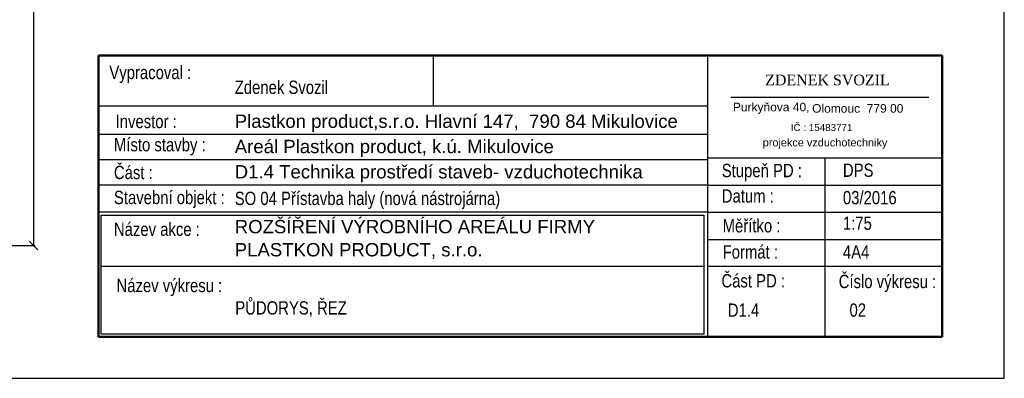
# Model space of a CAD drawing. Header units: millimetres. Extents: x 6491141 to 6692158, y 1846388 to 1929513.
# Tile 243 of 245: x 6681056 to 6692158, y 1894634 to 1898676. Entities that reach past the tile are written whole.
import ezdxf

# ---------------------------------------------------------------- set-up
doc = ezdxf.new("R2010")
doc.units = ezdxf.units.MM
doc.layers.add('Koty VzT', color=7, linetype='Continuous', lineweight=15)
doc.layers.add('Popisky', color=7, linetype='Continuous')
doc.styles.add('ARIEL', font='arial.ttf')
doc.styles.add('romans', font='arial.ttf', dxfattribs={"width": 0.8, "height": 140})
doc.styles.add('TIMESCE', font='times.ttf')
doc.dimstyles.new('koty50', dxfattribs={"dimtxt": 100, "dimasz": 100, "dimexe": 20, "dimexo": 100, "dimgap": 50, "dimtad": 3, "dimdec": 0, "dimtxsty": 'romans', "dimblk": 'OBLIQUE', "dimcen": -3, "dimclrd": 7, "dimclre": 7, "dimclrt": 7, "dimadec": 0, "dimazin": 0, "dimtfac": 1, "dimtdec": 0, "dimtmove": 0, "dimatfit": 3, "dimldrblk": 'OPEN30', "dimfxl": 1, "dimarcsym": 0})

# ---------------------------------------------------------------- blocks, each defined once
blk = doc.blocks.new('_Oblique')
at = {"color": 0, "lineweight": -2}
blk.add_line((-0.5, -0.5), (0.5, 0.5), dxfattribs=at)
blk = doc.blocks.new('*D27')
at = {"layer": 'DEFPOINTS', "color": 0, "transparency": 16777216}
for p in [(6680179, 1901760, -78), (6680179, 1896130, -78), (6681211, 1896130)]:
    blk.add_point(p, dxfattribs=at)
at = {"layer": 'Koty VzT', "color": 7, "lineweight": -2, "transparency": 16777216}
for p, q in [((6680279, 1901760), (6681231, 1901760)), ((6681211, 1901760), (6681211, 1896130)), ((6680279, 1896130), (6681231, 1896130))]:
    blk.add_line(p, q, dxfattribs=at)
at = {"layer": 'Koty VzT', "color": 7, "lineweight": -2, "transparency": 16777216, "xscale": 100, "yscale": 100, "zscale": 100}
for p, rotation in [((6681211, 1901760), 90), ((6681211, 1896130), 270)]:
    blk.add_blockref('_Oblique', p, dxfattribs=dict(at, rotation=rotation))
at = {"layer": 'Koty VzT', "color": 7, "transparency": 16777216, "insert": (6681089, 1898945), "char_height": 140, "attachment_point": 5, "rotation": 90, "style": 'romans'}
blk.add_mtext('6000', dxfattribs=at)
blk = doc.blocks.new('_Open30')
at = {"color": 0, "linetype": 'ByBlock', "lineweight": -2}
for p, q in [((-1, 0.27), (0, 0)), ((0, 0), (-1, -0.27)), ((0, 0), (-1, 0))]:
    blk.add_line(p, q, dxfattribs=at)

msp = doc.modelspace()

# ---------------------------------------------------------------- linework, layer by layer
at = {"linetype": 'Continuous', "lineweight": 50}
for p, q in [((6691457.3, 1898273), (6681944.7, 1898273)), ((6681944.7, 1898273), (6681944.7, 1895100.4)), ((6691457.3, 1895100.4), (6691457.3, 1898273)), ((6681944.7, 1895100.4), (6691457.3, 1895100.4))]:
    msp.add_line(p, q, dxfattribs=at)
at = {"linetype": 'Continuous'}
for p, q in [((6685717.1, 1898273), (6685717.1, 1897699.1)), ((6688813.5, 1896686.7), (6688813.5, 1898273)), ((6689074.6, 1897804.1), (6691308.7, 1897804.1)), ((6688813.5, 1897699.1), (6681944.7, 1897699.1)), ((6688813.5, 1897381.7), (6681944.7, 1897381.7)), ((6688813.5, 1897096.8), (6681944.7, 1897096.8)), ((6688813.5, 1897118), (6691457.3, 1897118)), ((6690135.4, 1897118), (6690135.4, 1895893.6)), ((6688813.5, 1896811.9), (6691457.3, 1896811.9)), ((6688813.5, 1895100.4), (6688813.5, 1896686.7)), ((6688813.5, 1896505.8), (6681944.7, 1896505.8)), ((6688813.5, 1896505.8), (6691457.3, 1896505.8)), ((6688813.5, 1896199.7), (6691457.3, 1896199.7)), ((6688770.2, 1895893.6), (6681976.5, 1895893.6)), ((6690135.4, 1895893.6), (6688813.5, 1895893.6)), ((6690135.4, 1895893.6), (6690135.4, 1895100.4)), ((6691457.3, 1895893.6), (6690135.4, 1895893.6))]:
    msp.add_line(p, q, dxfattribs=at)
msp.add_lwpolyline([(6629158.1, 1916908.7), (6629158.1, 1894633.7), (6692158.1, 1894633.7), (6692158.1, 1916908.7)], close=True)
at = {"linetype": 'Continuous', "flags": 128}
msp.add_lwpolyline([(6681976.5, 1896470.8), (6688770.2, 1896470.8), (6688770.2, 1895132), (6681976.5, 1895132)], close=True, dxfattribs=at)
at = {"layer": 'Popisky'}
msp.add_line((6688813.5, 1896811.9), (6681944.7, 1896811.9), dxfattribs=at)

# ---------------------------------------------------------------- texts
for s, height, style, p in [('ZDENEK SVOZIL', 119.154, 'TIMESCE', (6689461.5, 1897936.8)), ('Purkyňova 40,', 96.652, 'ARIEL', (6689098.1, 1897642.7)), ('Olomouc  779 00     ', 96.652, 'ARIEL', (6689991.6, 1897627.4)), ('IČ : 15483771    ', 79.079, 'ARIEL', (6689751.4, 1897420.4)), ('projekce vzduchotechniky', 87.865, 'ARIEL', (6689434.2, 1897247.6))]:
    msp.add_text(s, height=height, dxfattribs=dict(style=style)).set_placement(p)
at = {"linetype": 'Continuous', "style": 'romans'}
for s, p in [('Plastkon product,s.r.o. Hlavní 147,  790 84 Mikulovice', (6683480.7, 1897456.5)), ('Areál Plastkon product, k.ú. Mikulovice ', (6683480.7, 1897171.6)), ('D1.4 Technika prostředí staveb- vzduchotechnika', (6683480.7, 1896886.6)), ('ROZŠÍŘENÍ VÝROBNÍHO AREÁLU FIRMY', (6683480.7, 1896268.3)), ('PLASTKON PRODUCT, s.r.o.', (6683480.7, 1896008))]:
    msp.add_text(s, height=150, dxfattribs=at).set_placement(p)
at = {"linetype": 'Continuous', "char_height": 150, "attachment_point": 4, "style": 'romans'}
for s, insert in [('{Vypracoval :}', (6682067, 1898058.3)), ('{Zdenek Svozil}', (6683480.7, 1897912.8)), ('{Investor :}', (6682137.8, 1897527.7)), ('{Místo stavby :}', (6682118.6, 1897244.1)), ('{Část :}', (6682118.6, 1896952.7)), ('{Stupeň PD :}', (6688972.3, 1896952.6)), ('{DPS}', (6690338.3, 1896978)), ('{Stavební objekt :}', (6682118.6, 1896649.2)), ('{Datum :}', (6688972.3, 1896687.6)), ('{03/2016}', (6690338.3, 1896668.9)), ('{Měřítko :}', (6688981.9, 1896352.3)), ('{1:75}', (6690338.3, 1896381.1)), ('{Název akce :}', (6682118.6, 1896312.4)), ('{Formát :}', (6688981.9, 1896057)), ('{4A4}', (6690338.3, 1896057.7)), ('{Část PD :}', (6688968.3, 1895731.6)), ('{Číslo výkresu :}', (6690290.9, 1895702.5)), ('{Název výkresu :}', (6682147.5, 1895657.2)), ('{PŮDORYS, ŘEZ }', (6683486.7, 1895413.5)), ('{D1.4}', (6689040.6, 1895402)), ('{02}', (6690412.7, 1895402))]:
    msp.add_mtext(s, dxfattribs=dict(at, insert=insert))
at = {"linetype": 'Continuous', "char_height": 150, "width": 2339.233, "attachment_point": 4, "style": 'romans'}
for s, insert in [('{\\fArial|b0|i0|c238|p34;SO 04 Přístavba haly (nová}', (6683480.7, 1896639)), ('{\\fArial|b0|i0|c238|p34;nástrojárna)}', (6685580, 1896639))]:
    msp.add_mtext(s, dxfattribs=dict(at, insert=insert))

# ---------------------------------------------------------------- dimensions: what is measured, and where the dimension line sits
at = {"layer": 'Koty VzT'}
dim = msp.add_linear_dim(base=(6681210.7, 1896129.6), p1=(6680178.9, 1901759.6, -78), p2=(6680178.6, 1896129.6, -78), angle=90, text='6000', dimstyle='koty50', dxfattribs=at)
dim.commit()
dim.dimension.update_dxf_attribs({"geometry": '*D27', "text_midpoint": (6681089.2, 1898944.6)})

doc.saveas('drawing.dxf')
